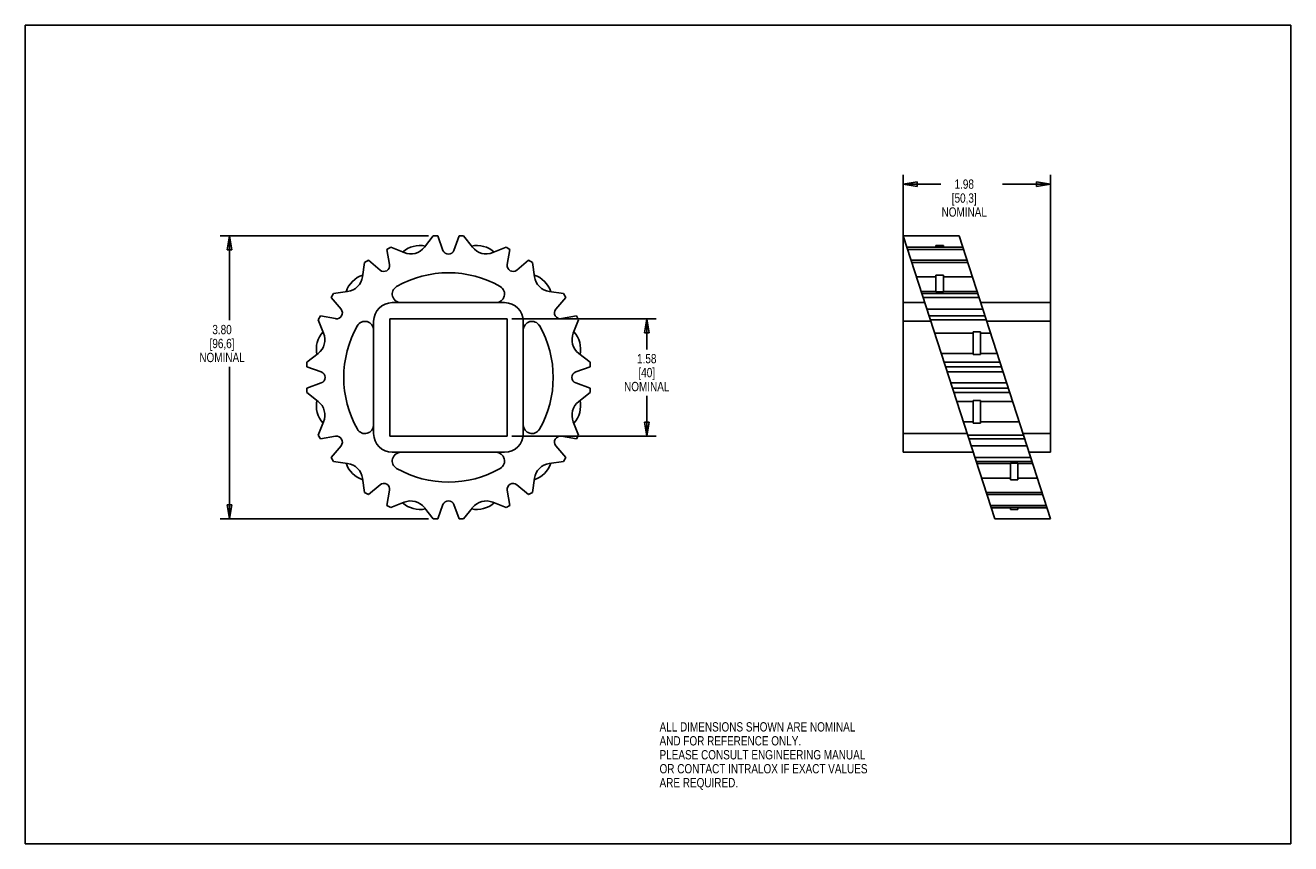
# Model space of a CAD drawing. Header units: inches. Extents: x 0 to 17, y 0 to 11.
import ezdxf

# ---------------------------------------------------------------- set-up
doc = ezdxf.new("R2010")
doc.units = ezdxf.units.IN
doc.header["$LTSCALE"] = 0.935
doc.header["$MEASUREMENT"] = 0
doc.layers.get('0').update_dxf_attribs({"linetype": 'CONTINUOUS'})
doc.layers.add('ALL_FEATURES', color=7, linetype='CONTINUOUS')
doc.styles.get("Standard").update_dxf_attribs({"font": 'txt', "width": 0.8})
doc.dimstyles.new('DIMSTYLE_1', dxfattribs={"dimtxt": 0.125, "dimasz": 0.1875, "dimexe": 0.18, "dimexo": 0.0625, "dimgap": 0.09, "dimtad": 0, "dimtih": 1, "dimtoh": 1, "dimzin": 4, "dimdsep": 46, "dimtxsty": 'STANDARD', "dimblk": 'CLOSED', "dimblk1": 'CLOSED', "dimblk2": 'CLOSED', "dimcen": 0.09, "dimadec": 0, "dimazin": 0, "dimtp": 0.01, "dimtm": 0.01, "dimtfac": 1, "dimtofl": 0, "dimtmove": 0, "dimatfit": 3, "dimldrblk": 'CLOSED', "dimfxl": 1, "dimtolj": 1, "dimtzin": 4, "dimarcsym": 0})

# ---------------------------------------------------------------- blocks, each defined once
blk = doc.blocks.new('_CLOSED')
at = {"color": 0, "linetype": 'BYBLOCK'}
for p, q in [((0, 0), (-1, 0.167)), ((-1, 0.167), (-1, -0.167)), ((-1, -0.167), (0, 0)), ((-1, 0), (0, 0))]:
    blk.add_line(p, q, dxfattribs=at)
blk = doc.blocks.new('*D0')
at = {"color": 3, "linetype": 'CONTINUOUS'}
for p, q in [((11.794, 7.084), (11.794, 8.991)), ((11.794, 8.866), (12.301, 8.866)), ((13.774, 8.866), (13.126, 8.866)), ((13.774, 7.084), (13.774, 8.991))]:
    blk.add_line(p, q, dxfattribs=at)
at = {"color": 3, "linetype": 'CONTINUOUS', "xscale": 0.1875, "yscale": 0.1875, "zscale": 0.1875, "rotation": 180}
blk.add_blockref('_CLOSED', (11.794, 8.866), dxfattribs=at)
at = {"color": 3, "linetype": 'CONTINUOUS', "xscale": 0.1875, "yscale": 0.1875, "zscale": 0.1875}
blk.add_blockref('_CLOSED', (13.774, 8.866), dxfattribs=at)
at = {"color": 3, "linetype": 'CONTINUOUS', "insert": (12.614, 8.928), "char_height": 0.125, "width": 0.7, "attachment_point": 2, "line_spacing_factor": 0.9}
blk.add_mtext('1.98\\P[50,3]\\PNOMINAL', dxfattribs=at)
blk = doc.blocks.new('*D1')
at = {"color": 3, "linetype": 'CONTINUOUS'}
for p, q in [((6.535, 7.054), (8.474, 7.054)), ((8.349, 7.054), (8.349, 6.644)), ((8.349, 5.479), (8.349, 6.019)), ((6.535, 5.479), (8.474, 5.479))]:
    blk.add_line(p, q, dxfattribs=at)
at = {"color": 3, "linetype": 'CONTINUOUS', "xscale": 0.1875, "yscale": 0.1875, "zscale": 0.1875}
for p, rotation in [((8.349, 7.054), 90), ((8.349, 5.479), 270)]:
    blk.add_blockref('_CLOSED', p, dxfattribs=dict(at, rotation=rotation))
at = {"color": 3, "linetype": 'CONTINUOUS', "insert": (8.349, 6.582), "char_height": 0.125, "width": 0.7, "attachment_point": 2, "line_spacing_factor": 0.9}
blk.add_mtext('1.58\\P[40]\\PNOMINAL', dxfattribs=at)
blk = doc.blocks.new('*D2')
at = {"color": 3, "linetype": 'CONTINUOUS'}
for p, q in [((5.418, 8.169), (2.618, 8.169)), ((2.743, 8.169), (2.743, 7.035)), ((2.743, 4.365), (2.743, 6.41)), ((5.418, 4.365), (2.618, 4.365))]:
    blk.add_line(p, q, dxfattribs=at)
at = {"color": 3, "linetype": 'CONTINUOUS', "xscale": 0.1875, "yscale": 0.1875, "zscale": 0.1875}
for p, rotation in [((2.743, 8.169), 90), ((2.743, 4.365), 270)]:
    blk.add_blockref('_CLOSED', p, dxfattribs=dict(at, rotation=rotation))
at = {"color": 3, "linetype": 'CONTINUOUS', "insert": (2.643, 6.973), "char_height": 0.125, "width": 0.7, "attachment_point": 2, "line_spacing_factor": 0.9}
blk.add_mtext('3.80\\P[96,6]\\PNOMINAL', dxfattribs=at)

msp = doc.modelspace()

# ---------------------------------------------------------------- linework, layer by layer
at = {"color": 7, "linetype": 'CONTINUOUS'}
for p, q in [((0, 0), (0, 11)), ((0, 11), (17, 11)), ((17, 0), (17, 11)), ((5.481, 8.169), (5.362, 8.017)), ((5.481, 8.169), (5.541, 8.169)), ((5.611, 7.975), (5.541, 8.169)), ((5.829, 8.169), (5.759, 7.975)), ((5.829, 8.169), (5.889, 8.169)), ((6.008, 8.017), (5.889, 8.169)), ((13.024, 4.365), (11.794, 8.169)), ((11.794, 8.169), (12.544, 8.169)), ((13.774, 4.365), (12.544, 8.169)), ((4.911, 8.016), (4.859, 7.986)), ((5.089, 7.944), (4.911, 8.016)), ((6.459, 8.016), (6.281, 7.944)), ((6.511, 7.986), (6.459, 8.016)), ((11.843, 8.017), (12.234, 8.017)), ((11.843, 8.016), (12.593, 8.016)), ((12.234, 8.016), (12.234, 8.041)), ((12.334, 8.041), (12.234, 8.041)), ((12.334, 8.016), (12.334, 8.041)), ((12.334, 8.017), (12.593, 8.017)), ((4.609, 7.842), (4.557, 7.812)), ((4.767, 7.71), (4.609, 7.842)), ((4.859, 7.986), (4.895, 7.783)), ((6.475, 7.783), (6.511, 7.986)), ((6.761, 7.842), (6.603, 7.71)), ((6.813, 7.812), (6.761, 7.842)), ((12.603, 7.986), (11.853, 7.986)), ((12.65, 7.842), (11.9, 7.842)), ((4.557, 7.812), (4.53, 7.621)), ((6.84, 7.621), (6.813, 7.812)), ((11.909, 7.812), (12.659, 7.812)), ((11.971, 7.621), (12.234, 7.621)), ((12.234, 7.418), (12.234, 7.642)), ((12.334, 7.642), (12.234, 7.642)), ((12.334, 7.418), (12.334, 7.642)), ((12.334, 7.621), (12.721, 7.621)), ((4.14, 7.395), (4.11, 7.343)), ((4.11, 7.343), (4.242, 7.185)), ((4.14, 7.395), (4.33, 7.421)), ((7.23, 7.395), (7.04, 7.421)), ((7.128, 7.185), (7.26, 7.343)), ((7.26, 7.343), (7.23, 7.395)), ((12.036, 7.421), (12.234, 7.421)), ((12.044, 7.395), (12.794, 7.395)), ((12.811, 7.343), (12.061, 7.343)), ((12.334, 7.418), (12.234, 7.418)), ((12.334, 7.421), (12.786, 7.421)), ((6.44, 7.272), (4.93, 7.272)), ((11.794, 5.262), (11.794, 7.272)), ((12.084, 7.272), (11.794, 7.272)), ((12.862, 7.185), (12.112, 7.185)), ((13.774, 7.272), (12.834, 7.272)), ((13.774, 5.262), (13.774, 7.272)), ((3.966, 7.093), (3.936, 7.041)), ((3.936, 7.041), (4.008, 6.863)), ((4.168, 7.057), (3.966, 7.093)), ((4.68, 7.022), (4.68, 5.512)), ((6.69, 5.512), (6.69, 7.022)), ((7.404, 7.093), (7.202, 7.057)), ((7.362, 6.863), (7.434, 7.041)), ((7.434, 7.041), (7.404, 7.093)), ((12.165, 7.022), (11.794, 7.022)), ((12.892, 7.093), (12.142, 7.093)), ((12.159, 7.041), (12.909, 7.041)), ((13.774, 7.022), (12.915, 7.022)), ((12.216, 6.863), (12.734, 6.863)), ((12.734, 6.576), (12.734, 6.882)), ((12.834, 6.882), (12.734, 6.882)), ((12.834, 6.576), (12.834, 6.882)), ((12.834, 6.863), (12.966, 6.863)), ((3.935, 6.589), (3.783, 6.471)), ((3.783, 6.471), (3.783, 6.411)), ((7.587, 6.471), (7.435, 6.589)), ((7.587, 6.411), (7.587, 6.471)), ((12.305, 6.589), (12.734, 6.589)), ((12.343, 6.471), (13.093, 6.471)), ((12.834, 6.576), (12.734, 6.576)), ((12.834, 6.589), (13.055, 6.589)), ((3.783, 6.411), (3.976, 6.341)), ((7.394, 6.341), (7.587, 6.411)), ((13.112, 6.411), (12.362, 6.411)), ((13.135, 6.341), (12.385, 6.341)), ((3.976, 6.193), (3.783, 6.123)), ((3.783, 6.123), (3.783, 6.063)), ((7.587, 6.123), (7.394, 6.193)), ((7.587, 6.063), (7.587, 6.123)), ((13.183, 6.193), (12.433, 6.193)), ((13.206, 6.123), (12.456, 6.123)), ((3.783, 6.063), (3.935, 5.944)), ((7.435, 5.944), (7.587, 6.063)), ((12.475, 6.063), (13.225, 6.063)), ((12.834, 5.957), (12.734, 5.957)), ((12.734, 5.651), (12.734, 5.957)), ((12.834, 5.651), (12.834, 5.957)), ((12.513, 5.944), (12.734, 5.944)), ((12.834, 5.944), (13.263, 5.944)), ((4.008, 5.671), (3.936, 5.493)), ((7.434, 5.493), (7.362, 5.671)), ((12.602, 5.671), (12.734, 5.671)), ((12.834, 5.651), (12.734, 5.651)), ((12.834, 5.671), (13.352, 5.671)), ((3.936, 5.493), (3.966, 5.441)), ((3.966, 5.441), (4.168, 5.476)), ((7.202, 5.476), (7.404, 5.441)), ((7.404, 5.441), (7.434, 5.493)), ((12.653, 5.512), (11.794, 5.512)), ((12.659, 5.493), (13.409, 5.493)), ((13.426, 5.441), (12.676, 5.441)), ((13.774, 5.512), (13.403, 5.512)), ((4.11, 5.191), (4.242, 5.348)), ((7.26, 5.191), (7.128, 5.348)), ((13.456, 5.348), (12.706, 5.348)), ((4.11, 5.191), (4.14, 5.139)), ((4.14, 5.139), (4.33, 5.112)), ((4.93, 5.262), (6.44, 5.262)), ((7.04, 5.112), (7.23, 5.139)), ((7.23, 5.139), (7.26, 5.191)), ((12.734, 5.262), (11.794, 5.262)), ((13.507, 5.191), (12.757, 5.191)), ((12.774, 5.139), (13.524, 5.139)), ((12.782, 5.112), (13.234, 5.112)), ((13.334, 5.115), (13.234, 5.115)), ((13.234, 4.891), (13.234, 5.115)), ((13.334, 4.891), (13.334, 5.115)), ((13.334, 5.112), (13.532, 5.112)), ((13.774, 5.262), (13.484, 5.262)), ((4.53, 4.912), (4.557, 4.722)), ((4.609, 4.692), (4.767, 4.824)), ((6.603, 4.824), (6.761, 4.692)), ((6.813, 4.722), (6.84, 4.912)), ((12.847, 4.912), (13.234, 4.912)), ((13.334, 4.891), (13.234, 4.891)), ((13.334, 4.912), (13.597, 4.912)), ((4.557, 4.722), (4.609, 4.692)), ((4.895, 4.75), (4.859, 4.547)), ((6.511, 4.547), (6.475, 4.75)), ((6.761, 4.692), (6.813, 4.722)), ((12.908, 4.722), (13.658, 4.722)), ((13.668, 4.692), (12.918, 4.692)), ((4.859, 4.547), (4.911, 4.517)), ((4.911, 4.517), (5.089, 4.589)), ((5.362, 4.516), (5.481, 4.365)), ((5.541, 4.365), (5.611, 4.558)), ((5.759, 4.558), (5.829, 4.365)), ((5.889, 4.365), (6.008, 4.516)), ((6.281, 4.589), (6.459, 4.517)), ((6.459, 4.517), (6.511, 4.547)), ((13.715, 4.547), (12.965, 4.547)), ((12.975, 4.517), (13.725, 4.517)), ((12.975, 4.516), (13.234, 4.516)), ((13.234, 4.492), (13.234, 4.517)), ((13.334, 4.492), (13.234, 4.492)), ((13.334, 4.492), (13.334, 4.517)), ((13.334, 4.516), (13.725, 4.516)), ((5.481, 4.365), (5.541, 4.365)), ((5.829, 4.365), (5.889, 4.365)), ((13.024, 4.365), (13.774, 4.365)), ((0, 0), (17, 0))]:
    msp.add_line(p, q, dxfattribs=at)
for centre, radius, start, end in [((5.303, 7.691), 0.35, 78.0847, 131.9153), ((5.177, 8.162), 0.235, 248, 322), ((6.067, 7.691), 0.35, 48.0847, 101.9153), ((6.193, 8.162), 0.235, 218, 292), ((5.685, 8.002), 0.0785, 200, 340), ((4.817, 7.77), 0.0785, 230, 10), ((5.685, 6.267), 1.407, 60.3453, 119.6547), ((6.553, 7.77), 0.0785, 170, 310), ((4.642, 7.31), 0.35, 108.0847, 161.9153), ((4.298, 7.654), 0.235, 278, 352), ((5.046, 7.388), 0.116, 119.6547, 270), ((6.323, 7.388), 0.116, 270, 60.3453), ((6.728, 7.31), 0.35, 18.0847, 71.9153), ((7.072, 7.654), 0.235, 188, 262), ((4.182, 7.134), 0.0785, 260, 40), ((4.93, 7.022), 0.25, 90, 180), ((6.44, 7.022), 0.25, 0, 90), ((7.188, 7.134), 0.0785, 140, 280), ((4.563, 6.905), 0.116, 0, 150.3453), ((6.806, 6.905), 0.116, 29.6547, 180), ((4.26, 6.648), 0.35, 138.0847, 191.9153), ((3.79, 6.774), 0.235, 308, 22), ((5.685, 6.267), 1.407, 150.3453, 209.6547), ((5.685, 6.267), 1.407, 330.3453, 29.6547), ((7.58, 6.774), 0.235, 158, 232), ((7.11, 6.648), 0.35, 348.0847, 41.9153), ((3.949, 6.267), 0.0785, 290, 70), ((7.421, 6.267), 0.0785, 110, 250), ((4.26, 5.885), 0.35, 168.0847, 221.9153), ((7.11, 5.885), 0.35, 318.0847, 11.9153), ((3.79, 5.759), 0.235, 338, 52), ((7.58, 5.759), 0.235, 128, 202), ((4.563, 5.628), 0.116, 209.6547, 360), ((6.806, 5.628), 0.116, 180, 330.3453), ((4.182, 5.399), 0.0785, 320, 100), ((4.93, 5.512), 0.25, 180, 270), ((6.44, 5.512), 0.25, 270, 360), ((7.188, 5.399), 0.0785, 80, 220), ((4.642, 5.224), 0.35, 198.0847, 251.9153), ((4.298, 4.879), 0.235, 8, 82), ((5.046, 5.145), 0.116, 90, 240.3453), ((6.323, 5.145), 0.116, 299.6547, 90), ((6.728, 5.224), 0.35, 288.0847, 341.9153), ((7.072, 4.879), 0.235, 98, 172), ((5.685, 6.267), 1.407, 240.3453, 299.6547), ((4.817, 4.764), 0.0785, 350, 130), ((6.553, 4.764), 0.0785, 50, 190), ((5.177, 4.372), 0.235, 38, 112), ((5.685, 4.531), 0.0785, 20, 160), ((6.193, 4.372), 0.235, 68, 142), ((5.303, 4.842), 0.35, 228.0847, 281.9153), ((6.067, 4.842), 0.35, 258.0847, 311.9153)]:
    msp.add_arc(centre, radius, start, end, dxfattribs=at)
at = {"layer": 'ALL_FEATURES', "color": 7, "linetype": 'CONTINUOUS'}
for p, q in [((4.897, 7.054), (4.897, 5.479)), ((6.472, 7.054), (4.897, 7.054)), ((6.472, 5.479), (6.472, 7.054)), ((4.897, 5.479), (6.472, 5.479))]:
    msp.add_line(p, q, dxfattribs=at)

# ---------------------------------------------------------------- texts
at = {"color": 3, "linetype": 'CONTINUOUS', "insert": (8.521, 1.633), "char_height": 0.125, "width": 3.5, "attachment_point": 1, "line_spacing_factor": 0.9}
msp.add_mtext('ALL DIMENSIONS SHOWN ARE NOMINAL\\PAND FOR REFERENCE ONLY.\\PPLEASE CONSULT ENGINEERING MANUAL\\POR CONTACT INTRALOX IF EXACT VALUES\\PARE REQUIRED. ', dxfattribs=at)

# ---------------------------------------------------------------- dimensions: what is measured, and where the dimension line sits
at = {"color": 3, "linetype": 'CONTINUOUS'}
dim = msp.add_linear_dim(base=(13.774, 8.866), p1=(11.794, 7.084), p2=(13.774, 7.084), text='<>\\PNOMINAL', dimstyle='DIMSTYLE_1', dxfattribs=at)
dim.commit()
dim.dimension.update_dxf_attribs({"geometry": '*D0', "text_midpoint": (12.489, 8.678), "dimtype": 160})
for base, p1, p2, picture, middle in [((2.743, 4.365), (5.418, 8.169), (5.418, 4.365), '*D2', (2.518, 6.723)), ((8.348812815, 5.479190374), (6.534960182, 7.054190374), (6.534960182, 5.479190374), '*D1', (8.073812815, 6.331653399))]:
    dim = msp.add_linear_dim(base=base, p1=p1, p2=p2, angle=270, text='<>\\PNOMINAL', dimstyle='DIMSTYLE_1', dxfattribs=at)
    dim.commit()
    dim.dimension.update_dxf_attribs({"geometry": picture, "text_midpoint": middle, "dimtype": 160})

doc.saveas('drawing.dxf')
